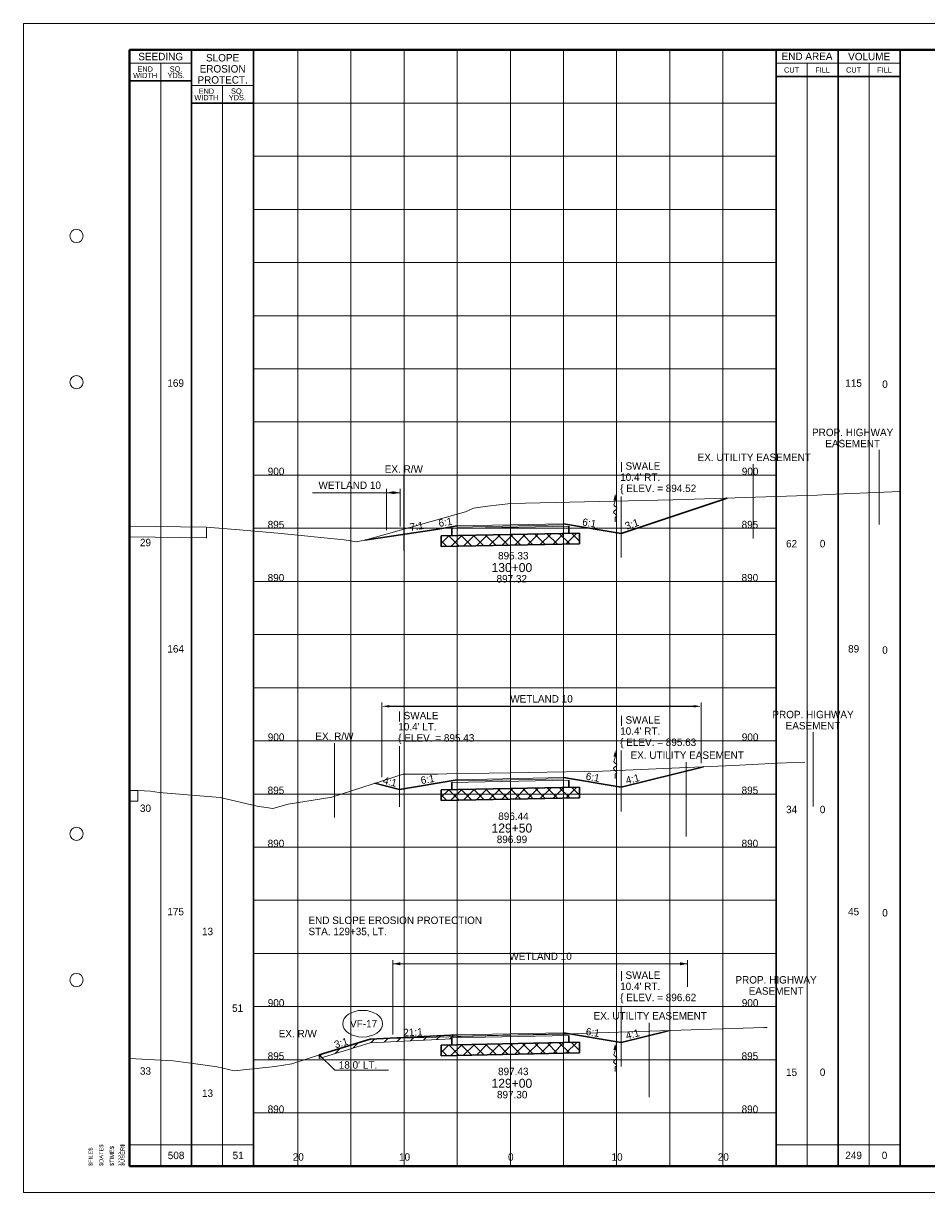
# Paper-space layout 'Layout1' of a CAD drawing. Header units: feet. Extents: x -1005 to 2379, y -670 to 6548.
# Tile 52 of 69: x -10 to 75, y 3562 to 3672. Entities that reach past the tile are written whole.
import ezdxf
from ezdxf.enums import TextEntityAlignment as Align

# ---------------------------------------------------------------- set-up
doc = ezdxf.new("R2010")
doc.units = ezdxf.units.FT
doc.header["$LTSCALE"] = 5
doc.header["$MEASUREMENT"] = 0
for name, pattern in [('cl5', [50, 1.25, -1.25, 45, -1.25, 1.25]), ('DGN Style 2', [150.837143, 90.502286, -60.334857]), ('DGN Style 3', [211.172, 150.837143, -60.334857]), ('esmtshpr', [5.35, 1, -0.175, -0.175, 4]), ('esmtuex', [4.65, 0.8, -0.275, -0.275, 0.8, -0.3, 0.8, -0.3, 0.8, -0.3]), ('rowex', [4.85, 0.8, -0.375, -0.375, 0.8, -0.3, 0.8, -0.3, 0.8, -0.3])]:
    doc.linetypes.add(name, pattern=pattern)
for name, color, linetype, lineweight in [('DR_P_Erosion_Control', 7, 'Continuous', 13), ('DR_P_Flow_Arrow', 151, 'Continuous', 13), ('DR_P_Text', 7, 'Continuous', 13), ('EV_Ecological_Text', 7, 'Continuous', 13), ('GE_P_CL_5', 7, 'cl5', 13), ('PV_P_Text', 7, 'Continuous', 13), ('PV_X_EOP', 7, 'DGN Style 3', 0), ('RW_P_Esmt_SH', 193, 'esmtshpr', 40), ('RW_X_Esmt_U', 6, 'esmtuex', 30), ('RW_X_Fee_RW', 6, 'rowex', 30), ('SH_Border', 7, 'Continuous', 40), ('SH_Data', 7, 'Continuous', 0), ('SH_Major_Grid_Line', 254, 'Continuous', 13), ('SH_Text', 7, 'Continuous', 13), ('TX_P_20', 7, 'Continuous', 13), ('TX_P_5', 7, 'Continuous', 13), ('TX_P_Misc', 7, 'Continuous', 13), ('TX_X_5', 7, 'Continuous', 0), ('XS_P_Finished_Grade', 3, 'Continuous', 30), ('XS_P_Pavt_Surface', 251, 'Continuous', 13), ('XS_P_Subgrade', 4, 'Continuous', 30), ('XS_P_Undercut', 230, 'Continuous', 30), ('XS_X_Ground_Line', 3, 'DGN Style 2', 13)]:
    doc.layers.add(name, color=color, linetype=linetype, lineweight=lineweight)
doc.layers.add('SH_Cut_Line', color=7, linetype='DGN Style 3', lineweight=0, plot=False)
doc.layers.add('XS_P_Pavt_Layers', color=251, linetype='Continuous', lineweight=0, transparency=0.5)
doc.styles.add('Slanted-Normal LS 0.50', font='font31.shx', dxfattribs={"height": 0.14})
doc.styles.add('Slanted-Normal LS 0.50_0', font='font31.shx')
doc.styles.add('Slanted-Sub Title', font='font31.shx', dxfattribs={"height": 0.17})
doc.styles.add('Style-CHAR_FAST_FONT', font='CHAR_FAST_FONT.shx')
doc.styles.add('Style-FONT1', font='FONT1.shx')
doc.styles.add('Style-font30', font='font30.shx')
doc.styles.add('Style-font31', font='font31.shx')
doc.dimstyles.get("Standard").update_dxf_attribs({"dimtxt": 0.18, "dimasz": 0.18, "dimexe": 0.18, "dimexo": 0.0625, "dimgap": 0.09, "dimtad": 0, "dimtih": 1, "dimtoh": 1, "dimdec": 4, "dimzin": 0, "dimdsep": 46, "dimtxsty": 'Standard', "dimcen": 0.09, "dimadec": 0, "dimazin": 0, "dimtfac": 1, "dimtdec": 4, "dimtofl": 0, "dimtmove": 0, "dimatfit": 3, "dimfxl": 1, "dimtolj": 1, "dimtzin": 0, "dimarcsym": 0})

# ---------------------------------------------------------------- blocks, each defined once
blk = doc.blocks.new('STAMP')
at = {"layer": 'TX_P_Misc', "linetype": 'Continuous', "lineweight": 13, "style": 'Style-CHAR_FAST_FONT'}
for s, p in [('$FILE$', (-0.773, 0)), ('$DATE$', (-0.573, 0)), ('$TIME$', (-0.373, 0)), ('$USER$', (-0.173, 0))]:
    blk.add_text(s, height=0.078, rotation=90, dxfattribs=at).set_placement(p, align=Align.TOP_LEFT)
blk = doc.blocks.new('XS POINT_330')
at = {"layer": 'RW_P_Esmt_SH', "linetype": 'Continuous', "lineweight": 13}
blk.add_line((0, 3.5), (0, -3.5), dxfattribs=at)
blk = doc.blocks.new('GPKLBL_270')
at = {"layer": 'TX_P_5', "linetype": 'Continuous', "insert": (-0.51, 0.98), "char_height": 0.7, "attachment_point": 1, "rotation": 350.5377, "line_spacing_factor": 0.6, "style": 'Style-font31'}
blk.add_mtext('6:1', dxfattribs=at)
blk = doc.blocks.new('GPKLBL_271')
at = {"layer": 'TX_P_5', "linetype": 'Continuous', "insert": (-1.11, 0.56), "char_height": 0.7, "attachment_point": 1, "rotation": 14.0362, "line_spacing_factor": 0.9, "style": 'Style-font31'}
blk.add_mtext('4:1', dxfattribs=at)
blk = doc.blocks.new('DFL-P_27')
at = {"layer": 'DR_P_Flow_Arrow', "color": 151, "linetype": 'Continuous', "lineweight": 13}
blk.add_open_spline([(-0.08, 0), (-0.081, 0), (-0.082, 0), (-0.083, 0), (-0.094, 0), (-0.105, 0.005), (-0.116, 0.008), (-0.123, 0.01), (-0.131, 0.013), (-0.137, 0.015), (-0.152, 0.02), (-0.165, -0.02), (-0.179, -0.022), (-0.195, -0.023), (-0.212, 0.018), (-0.228, 0.02), (-0.245, 0.021), (-0.266, -0.028), (-0.284, -0.022), (-0.29, -0.02), (-0.287, 0.001), (-0.295, 0.001), (-0.313, 0), (-0.332, 0), (-0.35, 0)], degree=3, knots=[0, 0, 0, 0, 0.009646, 0.009646, 0.009646, 0.112481, 0.112481, 0.112481, 0.179673, 0.179673, 0.179673, 0.350625, 0.350625, 0.350625, 0.544565, 0.544565, 0.544565, 0.756426, 0.756426, 0.756426, 0.832712, 0.832712, 0.832712, 1, 1, 1, 1], dxfattribs=at)
at = {"layer": 'DR_P_Flow_Arrow', "color": 151, "linetype": 'Continuous', "lineweight": 0, "extrusion": (0, 0, -1)}
blk.add_solid([(0.08, 0.022), (0, 0), (0.08, -0.021)], dxfattribs=at)
blk = doc.blocks.new('XS POINT_331')
at = {"layer": 'RW_X_Esmt_U', "linetype": 'DGN Style 3', "lineweight": 0}
blk.add_line((0, 3.5), (0, -3.5), dxfattribs=at)
blk = doc.blocks.new('GPKLBL_272')
at = {"layer": 'TX_P_5', "insert": (-0.67, 1.16), "char_height": 0.7, "attachment_point": 2, "rotation": 2.7811, "line_spacing_factor": 0.9, "style": 'Style-font31'}
blk.add_mtext('21:1', dxfattribs=at)
blk = doc.blocks.new('GPKLBL_273')
at = {"layer": 'TX_P_5', "insert": (-1.32, 0.96), "char_height": 0.7, "attachment_point": 2, "rotation": 16.9619, "line_spacing_factor": 0.9, "style": 'Style-font31'}
blk.add_mtext('3:1', dxfattribs=at)
blk = doc.blocks.new('XS POINT_332')
at = {"layer": 'RW_X_Fee_RW', "linetype": 'DGN Style 3', "lineweight": 0}
blk.add_line((0, 3.5), (0, -3.5), dxfattribs=at)
blk = doc.blocks.new('XS POINT_333')
at = {"layer": 'PV_X_EOP'}
blk.add_line((0, 0.5), (0, -0.5), dxfattribs=at)
blk = doc.blocks.new('XS POINT_334')
at = {"layer": 'RW_P_Esmt_SH', "linetype": 'Continuous', "lineweight": 13}
blk.add_line((0, 3.5), (0, -3.5), dxfattribs=at)
blk = doc.blocks.new('GPKLBL_274')
at = {"layer": 'TX_P_5', "linetype": 'Continuous', "insert": (-0.51, 0.98), "char_height": 0.7, "attachment_point": 1, "rotation": 350.5377, "line_spacing_factor": 0.6, "style": 'Style-font31'}
blk.add_mtext('6:1', dxfattribs=at)
blk = doc.blocks.new('GPKLBL_275')
at = {"layer": 'TX_P_5', "linetype": 'Continuous', "insert": (-1.11, 0.56), "char_height": 0.7, "attachment_point": 1, "rotation": 14.0362, "line_spacing_factor": 0.9, "style": 'Style-font31'}
blk.add_mtext('4:1', dxfattribs=at)
blk = doc.blocks.new('GPKLBL_276')
at = {"layer": 'TX_P_5', "linetype": 'Continuous', "extrusion": (0, 0, -1), "insert": (-0.46, 0.97), "char_height": 0.7, "attachment_point": 3, "text_direction": (-0.986394, 0.164399, 0), "line_spacing_factor": 0.6, "style": 'Style-font31'}
blk.add_mtext('6:1', dxfattribs=at)
blk = doc.blocks.new('GPKLBL_277')
at = {"layer": 'TX_P_5', "linetype": 'Continuous', "extrusion": (0, 0, -1), "insert": (-1.05, 0.58), "char_height": 0.7, "attachment_point": 3, "text_direction": (-0.970143, -0.242536, 0), "line_spacing_factor": 0.9, "style": 'Style-font31'}
blk.add_mtext('4:1', dxfattribs=at)
blk = doc.blocks.new('*D694')
at = {"layer": 'Defpoints', "color": 0, "linetype": 'Continuous', "transparency": 16777216}
for p in [(53.77, 3608.25), (53.77, 3602.55), (23.74, 3601.23)]:
    blk.add_point(p, dxfattribs=at)
at = {"layer": 'EV_Ecological_Text', "color": 97, "linetype": 'Continuous', "lineweight": 0, "transparency": 16777216}
for p, q in [((23.74, 3601.58), (23.74, 3608.6)), ((53.77, 3602.9), (53.77, 3608.6))]:
    blk.add_line(p, q, dxfattribs=at)
at = {"layer": 'EV_Ecological_Text', "color": 0, "linetype": 'Continuous', "lineweight": -2, "transparency": 16777216}
blk.add_line((24.44, 3608.25), (53.07, 3608.25), dxfattribs=at)
at = {"layer": 'EV_Ecological_Text', "color": 0, "linetype": 'Continuous', "transparency": 16777216}
for points in [[(24.44, 3608.37), (24.44, 3608.14), (23.74, 3608.25)], [(53.07, 3608.37), (53.07, 3608.14), (53.77, 3608.25)]]:
    blk.add_solid(points, dxfattribs=at)
at = {"layer": 'EV_Ecological_Text', "color": 7, "linetype": 'Continuous', "lineweight": 0, "transparency": 16777216, "insert": (38.76, 3608.95), "char_height": 0.7, "attachment_point": 5, "style": 'Slanted-Normal LS 0.50_0'}
blk.add_mtext('WETLAND 10', dxfattribs=at)
blk = doc.blocks.new('DFL-P_28')
at = {"layer": 'DR_P_Flow_Arrow', "color": 151, "linetype": 'Continuous', "lineweight": 13}
blk.add_open_spline([(-0.08, 0), (-0.081, 0), (-0.082, 0), (-0.083, 0), (-0.094, 0), (-0.105, 0.005), (-0.116, 0.008), (-0.123, 0.01), (-0.131, 0.013), (-0.137, 0.015), (-0.152, 0.02), (-0.165, -0.02), (-0.179, -0.022), (-0.195, -0.023), (-0.212, 0.018), (-0.228, 0.019), (-0.245, 0.021), (-0.266, -0.028), (-0.284, -0.022), (-0.29, -0.02), (-0.287, 0.001), (-0.295, 0.001), (-0.313, 0), (-0.332, 0), (-0.35, 0)], degree=3, knots=[0, 0, 0, 0, 0.009646, 0.009646, 0.009646, 0.112481, 0.112481, 0.112481, 0.179673, 0.179673, 0.179673, 0.350625, 0.350625, 0.350625, 0.544565, 0.544565, 0.544565, 0.756426, 0.756426, 0.756426, 0.832712, 0.832712, 0.832712, 1, 1, 1, 1], dxfattribs=at)
at = {"layer": 'DR_P_Flow_Arrow', "color": 151, "linetype": 'Continuous', "lineweight": 0, "extrusion": (0, 0, -1)}
blk.add_solid([(0.08, 0.021), (0, 0), (0.08, -0.021)], dxfattribs=at)
blk = doc.blocks.new('XS POINT_335')
at = {"layer": 'RW_X_Esmt_U', "linetype": 'DGN Style 3', "lineweight": 0}
blk.add_line((0, 3.5), (0, -3.5), dxfattribs=at)
blk = doc.blocks.new('XS POINT_336')
at = {"layer": 'RW_X_Fee_RW', "linetype": 'DGN Style 3', "lineweight": 0}
blk.add_line((0, 3.5), (0, -3.5), dxfattribs=at)
blk = doc.blocks.new('XS POINT_337')
at = {"layer": 'PV_X_EOP'}
blk.add_line((0, 0.5), (0, -0.5), dxfattribs=at)
blk = doc.blocks.new('GPKLBL_278')
at = {"layer": 'TX_P_5', "linetype": 'Continuous', "extrusion": (0, 0, -1), "insert": (-0.46, 0.97), "char_height": 0.7, "attachment_point": 3, "text_direction": (-0.986394, 0.164399, 0), "line_spacing_factor": 0.6, "style": 'Style-font31'}
blk.add_mtext('6:1', dxfattribs=at)
blk = doc.blocks.new('GPKLBL_279')
at = {"layer": 'TX_P_5', "linetype": 'Continuous', "insert": (0.83, 1.05), "char_height": 0.7, "attachment_point": 1, "rotation": 8.5698, "line_spacing_factor": 0.6, "style": 'Style-font31'}
blk.add_mtext('7:1', dxfattribs=at)
blk = doc.blocks.new('XS POINT_338')
at = {"layer": 'RW_P_Esmt_SH', "linetype": 'Continuous', "lineweight": 13}
blk.add_line((0, 3.5), (0, -3.5), dxfattribs=at)
blk = doc.blocks.new('GPKLBL_280')
at = {"layer": 'TX_P_5', "linetype": 'Continuous', "insert": (-0.51, 0.98), "char_height": 0.7, "attachment_point": 1, "rotation": 350.5377, "line_spacing_factor": 0.6, "style": 'Style-font31'}
blk.add_mtext('6:1', dxfattribs=at)
blk = doc.blocks.new('GPKLBL_281')
at = {"layer": 'TX_P_5', "linetype": 'Continuous', "insert": (-1.11, 0.56), "char_height": 0.7, "attachment_point": 1, "rotation": 14.0362, "line_spacing_factor": 0.9, "style": 'Style-font31'}
blk.add_mtext('3:1', dxfattribs=at)
blk = doc.blocks.new('DFL-P_29')
at = {"layer": 'DR_P_Flow_Arrow', "color": 151, "linetype": 'Continuous', "lineweight": 13}
blk.add_open_spline([(-0.08, 0), (-0.081, 0), (-0.082, 0), (-0.083, 0), (-0.094, 0), (-0.105, 0.005), (-0.116, 0.008), (-0.123, 0.01), (-0.131, 0.013), (-0.137, 0.015), (-0.152, 0.02), (-0.165, -0.02), (-0.179, -0.022), (-0.195, -0.023), (-0.212, 0.018), (-0.228, 0.019), (-0.245, 0.021), (-0.266, -0.028), (-0.284, -0.022), (-0.29, -0.02), (-0.287, 0.001), (-0.295, 0.001), (-0.313, 0), (-0.332, 0), (-0.35, 0)], degree=3, knots=[0, 0, 0, 0, 0.009646, 0.009646, 0.009646, 0.112481, 0.112481, 0.112481, 0.179673, 0.179673, 0.179673, 0.350625, 0.350625, 0.350625, 0.544565, 0.544565, 0.544565, 0.756426, 0.756426, 0.756426, 0.832712, 0.832712, 0.832712, 1, 1, 1, 1], dxfattribs=at)
at = {"layer": 'DR_P_Flow_Arrow', "color": 151, "linetype": 'Continuous', "lineweight": 0, "extrusion": (0, 0, -1)}
blk.add_solid([(0.08, 0.021), (0, 0), (0.08, -0.021)], dxfattribs=at)
blk = doc.blocks.new('XS POINT_339')
at = {"layer": 'RW_X_Esmt_U', "linetype": 'DGN Style 3', "lineweight": 0}
blk.add_line((0, 3.5), (0, -3.5), dxfattribs=at)

psp = doc.layouts.get("Layout1")

# ---------------------------------------------------------------- hatches: boundary and pattern name
at = {"layer": 'DR_P_Erosion_Control'}
h = psp.add_hatch(dxfattribs=at)
h.set_pattern_fill('HATCH', color=256, style=0, pattern_type=2)
h.set_pattern_definition([(45, (29.0482, 3579.4145), (-0.589255, 0.589255), [])])
h.paths.add_polyline_path([(30.33, 3577.07), (30.83, 3577.08), (30.83, 3577.23), (30.83, 3577.33), (22.65, 3576.93), (17.82, 3575.46), (17.82, 3575.13), (22.65, 3576.6), (30.33, 3576.97)])
at = {"layer": 'XS_P_Undercut', "lineweight": 0}
h = psp.add_hatch(dxfattribs=at)
h.set_pattern_fill('CROSSHATCH', color=256, style=0, pattern_type=2)
h.set_pattern_definition([(45, (35.9308, 3626.64306), (-0.58926, 0.58926), []), (315, (35.9308, 3626.64306), (0.58926, 0.58926), [])])
h.paths.add_polyline_path([(30.33, 3624.3), (29.33, 3624.28), (29.33, 3623.28), (42.33, 3623.54), (42.33, 3624.54), (41.33, 3624.52)])
h = psp.add_hatch(dxfattribs=at)
h.set_pattern_fill('CROSSHATCH', color=256, style=0, pattern_type=2)
h.set_pattern_definition([(45, (35.9309, 3602.7545), (-0.58926, 0.58926), []), (315, (35.9309, 3602.7545), (0.58926, 0.58926), [])])
h.paths.add_polyline_path([(30.33, 3600.41), (29.33, 3600.39), (29.33, 3599.39), (42.33, 3599.65), (42.33, 3600.65), (41.33, 3600.63)])
h = psp.add_hatch(dxfattribs=at)
h.set_pattern_fill('CROSSHATCH', color=256, style=0, pattern_type=2)
h.set_pattern_definition([(45, (35.9308, 3578.7453), (-0.58926, 0.58926), []), (315, (35.9308, 3578.7453), (0.58926, 0.58926), [])])
h.paths.add_polyline_path([(30.33, 3576.4), (29.33, 3576.38), (29.33, 3575.38), (42.33, 3575.64), (42.33, 3576.64), (41.33, 3576.62)])

# ---------------------------------------------------------------- linework, layer by layer
at = {"layer": 'DR_P_Erosion_Control'}
for p, q in [((22.65, 3576.6), (17.82, 3575.13)), ((22.65, 3576.6), (30.33, 3576.97)), ((17.82, 3575.13), (17.82, 3575.46))]:
    psp.add_line(p, q, dxfattribs=at)
at = {"layer": 'DR_P_Erosion_Control', "flags": 128}
psp.add_lwpolyline([(30.33, 3577.07), (30.83, 3577.08), (30.83, 3577.23), (30.83, 3577.33), (22.65, 3576.93), (17.82, 3575.46), (17.82, 3575.13), (22.65, 3576.6), (30.33, 3576.97), (30.33, 3577.07)], close=True, dxfattribs=at)
at = {"layer": 'DR_P_Text'}
for p, q in [((17.82, 3575.46), (19.31, 3574.01)), ((19.31, 3574.01), (24.36, 3574.01))]:
    psp.add_line(p, q, dxfattribs=at)
at = {"layer": 'DR_P_Text', "color": 7, "linetype": 'Continuous', "lineweight": 13}
psp.add_ellipse((21.93, 3578.39), major_axis=(1.88, 0), ratio=0.666667, dxfattribs=at)
at = {"layer": 'EV_Ecological_Text', "color": 97, "linetype": 'Continuous', "lineweight": 0}
for p, q in [((17.2, 3628.35), (25.45, 3628.35)), ((24.16, 3624.81), (24.16, 3628.7)), ((25.45, 3625.17), (25.45, 3628.7)), ((24.76, 3577.36), (24.76, 3584.38)), ((24.76, 3584.03), (52.5, 3584.03)), ((52.5, 3581.86), (52.5, 3584.38))]:
    psp.add_line(p, q, dxfattribs=at)
at = {"layer": 'EV_Ecological_Text', "color": 4, "linetype": 'Continuous', "lineweight": 0}
for points in [[(24.86, 3628.21), (24.16, 3628.35), (24.86, 3628.49)], [(25.46, 3583.89), (24.76, 3584.03), (25.46, 3584.17)]]:
    psp.add_solid(points, dxfattribs=at)
at = {"layer": 'EV_Ecological_Text', "color": 4, "linetype": 'Continuous', "lineweight": 0, "extrusion": (0, 0, -1)}
for points in [[(-24.75, 3628.49), (-25.45, 3628.35), (-24.75, 3628.21)], [(-51.8, 3584.17), (-52.5, 3584.03), (-51.8, 3583.89)]]:
    psp.add_solid(points, dxfattribs=at)
at = {"layer": 'GE_P_CL_5'}
for p, q in [((46.27, 3627.98), (46.27, 3622.26)), ((25.39, 3604.49), (25.39, 3598.78)), ((46.27, 3604.09), (46.27, 3598.37)), ((46.27, 3580.08), (46.27, 3574.37))]:
    psp.add_line(p, q, dxfattribs=at)
at = {"layer": 'RW_X_Fee_RW', "linetype": 'DGN Style 3', "lineweight": 0}
psp.add_line((15.82, 3576.81), (15.82, 3570.01), dxfattribs=at)
at = {"layer": 'SH_Border', "color": 7, "linetype": 'Continuous', "lineweight": 40, "flags": 128}
psp.add_lwpolyline([(0, 3670), (157.5, 3670), (157.5, 3565), (0, 3565), (0, 3670)], close=True, dxfattribs=at)
at = {"layer": 'SH_Border', "color": 7, "linetype": 'Continuous', "lineweight": 0}
for centre in [(-5, 3652.5), (-5, 3638.75), (-5, 3596.25), (-5, 3582.5)]:
    psp.add_circle(centre, 0.625, dxfattribs=at)
at = {"layer": 'SH_Cut_Line', "color": 7, "linetype": 'DGN Style 3', "lineweight": 0, "flags": 128}
psp.add_lwpolyline([(-10, 3562.5), (160, 3562.5), (160, 3672.5), (-10, 3672.5), (-10, 3562.5)], close=True, dxfattribs=at)
at = {"layer": 'SH_Data', "color": 7, "linetype": 'Continuous', "lineweight": 30}
for p, q in [((5.83, 3565), (5.83, 3670)), ((11.66, 3565), (11.66, 3670)), ((60.83, 3565), (60.83, 3670)), ((66.67, 3565), (66.67, 3670)), ((72.5, 3565), (72.5, 3670)), ((60.83, 3667.5), (72.5, 3667.5)), ((5.83, 3667.08), (0, 3667.08)), ((11.66, 3665), (5.83, 3665))]:
    psp.add_line(p, q, dxfattribs=at)
at = {"layer": 'SH_Data', "color": 7, "linetype": 'Continuous', "lineweight": 0}
for p, q in [((5.83, 3668.75), (0, 3668.75)), ((60.83, 3668.75), (72.5, 3668.75)), ((11.66, 3666.67), (5.83, 3666.67))]:
    psp.add_line(p, q, dxfattribs=at)
at = {"layer": 'SH_Data', "color": 7, "linetype": 'Continuous', "lineweight": 13}
for p, q in [((2.92, 3565), (2.92, 3668.75)), ((63.75, 3565), (63.75, 3668.75)), ((69.58, 3565), (69.58, 3668.75)), ((8.75, 3565), (8.75, 3666.67)), ((0, 3567), (11.66, 3567)), ((60.83, 3567), (72.5, 3567))]:
    psp.add_line(p, q, dxfattribs=at)
at = {"layer": 'SH_Major_Grid_Line', "color": 254, "linetype": 'Continuous', "lineweight": 13}
for p, q in [((15.83, 3565), (15.83, 3670)), ((20.83, 3565), (20.83, 3670)), ((25.83, 3565), (25.83, 3670)), ((30.83, 3565), (30.83, 3670)), ((35.83, 3565), (35.83, 3670)), ((40.83, 3565), (40.83, 3670)), ((45.83, 3565), (45.83, 3670)), ((50.83, 3565), (50.83, 3670)), ((55.83, 3565), (55.83, 3670)), ((11.66, 3665), (60.83, 3665)), ((11.66, 3660), (60.83, 3660)), ((11.66, 3655), (60.83, 3655)), ((11.66, 3650), (60.83, 3650)), ((11.66, 3645), (60.83, 3645)), ((11.66, 3640), (60.83, 3640)), ((11.66, 3635), (60.83, 3635)), ((11.66, 3630), (60.83, 3630)), ((11.66, 3625), (60.83, 3625)), ((11.66, 3620), (60.83, 3620)), ((11.66, 3615), (60.83, 3615)), ((11.66, 3610), (60.83, 3610)), ((11.66, 3605), (60.83, 3605)), ((11.66, 3600), (60.83, 3600)), ((11.66, 3595), (60.83, 3595)), ((11.66, 3590), (60.83, 3590)), ((11.66, 3585), (60.83, 3585)), ((11.66, 3580), (60.83, 3580)), ((11.66, 3575), (60.83, 3575)), ((11.66, 3570), (60.83, 3570))]:
    psp.add_line(p, q, dxfattribs=at)
at = {"layer": 'XS_P_Finished_Grade'}
for p, q in [((56.22, 3627.84), (46.27, 3624.52)), ((28.83, 3624.89), (22.13, 3623.88)), ((28.83, 3624.89), (30.83, 3625.23)), ((46.27, 3624.52), (40.83, 3625.43)), ((54, 3602.56), (46.27, 3600.63)), ((46.27, 3600.63), (40.83, 3601.54)), ((23.08, 3601.01), (25.39, 3600.43)), ((25.39, 3600.43), (30.83, 3601.34)), ((22.65, 3576.93), (30.83, 3577.33)), ((46.27, 3576.62), (40.83, 3577.53)), ((50.7, 3577.73), (46.27, 3576.62)), ((22.65, 3576.93), (17.82, 3575.46))]:
    psp.add_line(p, q, dxfattribs=at)
at = {"layer": 'XS_P_Pavt_Layers', "color": 2, "lineweight": 13}
for p, q in [((30.33, 3624.97), (41.33, 3625.19)), ((30.83, 3625.12), (40.83, 3625.32)), ((30.83, 3601.23), (40.83, 3601.43)), ((30.33, 3601.08), (41.33, 3601.3)), ((30.33, 3577.07), (41.33, 3577.29)), ((30.83, 3577.23), (40.83, 3577.43))]:
    psp.add_line(p, q, dxfattribs=at)
at = {"layer": 'XS_P_Pavt_Surface', "color": 193}
for p, q in [((30.83, 3625.23), (40.83, 3625.43)), ((30.83, 3625.23), (30.83, 3624.98)), ((40.83, 3625.43), (40.83, 3625.18)), ((30.83, 3601.34), (40.83, 3601.54)), ((40.83, 3601.54), (40.83, 3601.29)), ((30.83, 3601.34), (30.83, 3601.09)), ((30.83, 3577.33), (40.83, 3577.53)), ((30.83, 3577.33), (30.83, 3577.08)), ((40.83, 3577.53), (40.83, 3577.28))]:
    psp.add_line(p, q, dxfattribs=at)
at = {"layer": 'XS_P_Subgrade'}
for p, q in [((29.33, 3624.28), (42.33, 3624.54)), ((30.33, 3624.97), (30.33, 3624.3)), ((41.33, 3625.19), (41.33, 3624.52)), ((29.33, 3600.39), (42.33, 3600.65)), ((30.33, 3601.08), (30.33, 3600.41)), ((41.33, 3601.3), (41.33, 3600.63)), ((41.33, 3577.29), (41.33, 3576.62)), ((29.33, 3576.38), (42.33, 3576.64)), ((30.33, 3577.07), (30.33, 3576.4))]:
    psp.add_line(p, q, dxfattribs=at)
at = {"layer": 'XS_P_Undercut'}
for p, q in [((42.33, 3624.54), (42.33, 3623.54)), ((29.33, 3624.28), (29.33, 3623.28)), ((29.33, 3623.28), (42.33, 3623.54)), ((29.33, 3600.39), (29.33, 3599.39)), ((42.33, 3600.65), (42.33, 3599.65)), ((29.33, 3599.39), (42.33, 3599.65)), ((29.33, 3576.38), (29.33, 3575.38)), ((42.33, 3576.64), (42.33, 3575.64)), ((29.33, 3575.38), (42.33, 3575.64))]:
    psp.add_line(p, q, dxfattribs=at)
at = {"layer": 'XS_P_Undercut', "lineweight": 0, "flags": 128}
for points in [[(30.33, 3624.3), (29.33, 3624.28), (29.33, 3623.28), (42.33, 3623.54), (42.33, 3624.54), (41.33, 3624.52), (30.33, 3624.3)], [(30.33, 3600.41), (29.33, 3600.39), (29.33, 3599.39), (42.33, 3599.65), (42.33, 3600.65), (41.33, 3600.63), (30.33, 3600.41)], [(30.33, 3576.4), (29.33, 3576.38), (29.33, 3575.38), (42.33, 3575.64), (42.33, 3576.64), (41.33, 3576.62), (30.33, 3576.4)]]:
    psp.add_lwpolyline(points, close=True, dxfattribs=at)
at = {"layer": 'XS_X_Ground_Line', "flags": 128}
for points in [[(0, 3625.19), (7.21, 3625.09), (9.96, 3624.89), (13.94, 3624.54), (20.19, 3623.9), (21.31, 3623.73), (22.13, 3623.88), (31.62, 3626.56), (32.37, 3626.9), (33.67, 3627.07), (35.88, 3627.32), (51.13, 3627.68), (52.16, 3627.7), (64.69, 3628.12), (65.68, 3628.17), (72.5, 3628.46)], [(0, 3624.19), (7.21, 3624.09), (7.22, 3624.09)], [(0, 3600.33), (0.76, 3600.32), (1.96, 3600.27), (2.77, 3600.15), (8.52, 3599.66), (12.01, 3598.86), (13.46, 3598.65), (14.91, 3599.06), (19.04, 3599.71), (25.73, 3601.86), (28.04, 3601.86), (28.96, 3601.88), (29.86, 3601.9), (35.83, 3601.99), (44.5, 3602.14), (56.79, 3602.69), (60.98, 3602.89), (63.55, 3603)], [(0, 3599.33), (0.76, 3599.32)], [(0, 3575.11), (4.11, 3574.9), (5.98, 3574.66), (8.23, 3574.33), (9.84, 3573.96), (13.68, 3574.38), (15.26, 3574.63), (17.95, 3575.5), (22.65, 3576.93), (25.38, 3577.04), (35.83, 3577.3), (38.07, 3577.35), (40.52, 3577.41), (41.29, 3577.42), (42.11, 3577.46), (59.69, 3578.02), (60.01, 3578.03)]]:
    psp.add_lwpolyline(points, dxfattribs=at)

# ---------------------------------------------------------------- block references
at = {"layer": 'DR_P_Flow_Arrow', "color": 151, "linetype": 'Continuous', "lineweight": 0, "xscale": 7.5, "yscale": 7.5, "zscale": 7.5, "rotation": 89.99999999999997}
for name, p in [('DFL-P_29', (45.69, 3628.24)), ('DFL-P_28', (45.69, 3604.1)), ('DFL-P_27', (45.69, 3576.52))]:
    psp.add_blockref(name, p, dxfattribs=at)
at = {"layer": 'PV_X_EOP'}
for name, p in [('XS POINT_337', (7.22, 3624.59)), ('XS POINT_333', (0.76, 3599.82))]:
    psp.add_blockref(name, p, dxfattribs=at)
at = {"layer": 'RW_P_Esmt_SH', "linetype": 'Continuous', "lineweight": 13}
for name, p in [('XS POINT_338', (70.52, 3628.87)), ('XS POINT_334', (64.31, 3602.33)), ('XS POINT_330', (60.83, 3577.37))]:
    psp.add_blockref(name, p, dxfattribs=at)
at = {"layer": 'RW_X_Esmt_U', "linetype": 'DGN Style 3', "lineweight": 0}
for name, p in [('XS POINT_339', (58.68, 3627.53)), ('XS POINT_335', (52.38, 3599.51)), ('XS POINT_331', (48.89, 3574.98))]:
    psp.add_blockref(name, p, dxfattribs=at)
at = {"layer": 'RW_X_Fee_RW', "linetype": 'DGN Style 3', "lineweight": 0}
for name, p in [('XS POINT_336', (25.8, 3626.42)), ('XS POINT_332', (19.27, 3601.28))]:
    psp.add_blockref(name, p, dxfattribs=at)
at = {"layer": 'TX_P_5', "linetype": 'Continuous'}
for name, p in [('GPKLBL_279', (25.48, 3624.39)), ('GPKLBL_280', (43.18, 3624.98)), ('GPKLBL_274', (43.51, 3601.06)), ('GPKLBL_275', (47.72, 3601.04)), ('GPKLBL_270', (43.51, 3577.05)), ('GPKLBL_271', (47.72, 3577.03))]:
    psp.add_blockref(name, p, dxfattribs=at)
at = {"layer": 'TX_P_5', "linetype": 'Continuous', "extrusion": (0, 0, -1)}
for name, p in [('GPKLBL_278', (-29.83, 3625.06)), ('GPKLBL_277', (-24.17, 3600.76)), ('GPKLBL_276', (-28.16, 3600.86))]:
    psp.add_blockref(name, p, dxfattribs=at)
at = {"layer": 'TX_P_5', "linetype": 'Continuous', "rotation": 4.39870535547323}
psp.add_blockref('GPKLBL_281', (47.68, 3625.04), dxfattribs=at)
at = {"layer": 'TX_P_5'}
for name, p in [('GPKLBL_272', (27.32, 3576.78)), ('GPKLBL_273', (21.12, 3575.96))]:
    psp.add_blockref(name, p, dxfattribs=at)
at = {"layer": 'TX_P_Misc', "linetype": 'Continuous', "lineweight": 13, "xscale": 5, "yscale": 5, "zscale": 5}
psp.add_blockref('STAMP', (0, 3565), dxfattribs=at)

# ---------------------------------------------------------------- texts
at = {"layer": 'DR_P_Text', "color": 7, "lineweight": 13, "style": 'Style-font31'}
psp.add_text('VF-17', height=0.7, dxfattribs=at).set_placement((22.02, 3578.39), align=Align.MIDDLE_CENTER)
at = {"layer": 'DR_P_Text', "insert": (19.68, 3574.86), "char_height": 0.7, "attachment_point": 1, "line_spacing_factor": 0.9, "style": 'Slanted-Normal LS 0.50'}
psp.add_mtext("18.0' LT.", dxfattribs=at)
at = {"layer": 'EV_Ecological_Text', "color": 7, "linetype": 'Continuous', "lineweight": 0, "style": 'Slanted-Normal LS 0.50'}
for p in [(20.71, 3629.05), (38.67, 3584.73)]:
    psp.add_text('WETLAND 10', height=0.7, dxfattribs=at).set_placement(p, align=Align.MIDDLE_CENTER)
at = {"layer": 'PV_P_Text', "char_height": 0.7, "attachment_point": 8, "line_spacing_factor": 0.6, "style": 'Slanted-Normal LS 0.50'}
for s, insert in [(' 895.33', (35.97, 3622.06)), (' 896.44', (35.99, 3597.55)), (' 897.43', (35.97, 3573.54))]:
    psp.add_mtext(s, dxfattribs=dict(at, insert=insert))
at = {"layer": 'RW_P_Esmt_SH', "linetype": 'Continuous', "lineweight": 13, "char_height": 0.7, "attachment_point": 2, "line_spacing_factor": 0.9, "style": 'Style-font31'}
for insert in [(68.04, 3634.37), (64.31, 3607.83), (60.83, 3582.87)]:
    psp.add_mtext('PROP. HIGHWAY\\PEASEMENT', dxfattribs=dict(at, insert=insert))
at = {"layer": 'RW_X_Esmt_U', "linetype": 'Continuous', "lineweight": 0, "style": 'Style-font31'}
for p in [(58.78, 3632.03), (52.47, 3604.01), (48.99, 3579.48)]:
    psp.add_text('EX. UTILITY EASEMENT', height=0.7, dxfattribs=at).set_placement(p, align=Align.TOP_CENTER)
at = {"layer": 'RW_X_Fee_RW', "linetype": 'Continuous', "lineweight": 0, "char_height": 0.7, "attachment_point": 2, "line_spacing_factor": 0.66, "style": 'Style-font31'}
for insert in [(25.8, 3630.92), (19.27, 3605.78), (15.82, 3577.81)]:
    psp.add_mtext('EX. R/W\\P', dxfattribs=dict(at, insert=insert))
at = {"layer": 'SH_Border', "color": 7, "linetype": 'Continuous', "lineweight": 0, "style": 'Style-FONT1'}
psp.add_text('`````', height=0.625, rotation=90, dxfattribs=at).set_placement((-0.38, 3565))
at = {"layer": 'SH_Data', "color": 7, "linetype": 'Continuous', "lineweight": 13, "style": 'Style-font30'}
for s, p in [('SEEDING', (2.92, 3669.38)), ('END AREA', (63.75, 3669.4)), ('VOLUME', (69.59, 3669.38))]:
    psp.add_text(s, height=0.7, dxfattribs=at).set_placement(p, align=Align.MIDDLE_CENTER)
at = {"layer": 'SH_Data', "color": 7, "linetype": 'Continuous', "lineweight": 0, "style": 'Style-font30'}
for s, p in [('CUT', (62.29, 3668.12)), ('FILL', (65.21, 3668.12)), ('CUT', (68.13, 3668.12)), ('FILL', (71.04, 3668.12))]:
    psp.add_text(s, height=0.5, dxfattribs=at).set_placement(p, align=Align.MIDDLE_CENTER)
at = {"layer": 'SH_Data', "color": 7, "linetype": 'Continuous', "lineweight": 13, "insert": (8.75, 3668.22), "char_height": 0.7, "attachment_point": 5, "line_spacing_factor": 0.892896, "style": 'Style-font30'}
psp.add_mtext('SLOPE\\PEROSION\\PPROTECT.', dxfattribs=at)
at = {"layer": 'SH_Data', "color": 7, "linetype": 'Continuous', "lineweight": 0, "char_height": 0.7, "attachment_point": 5, "line_spacing_factor": 0.728571, "style": 'Style-font30'}
for s, insert in [('\\H0.714286x;END\\PWIDTH', (1.46, 3667.9)), ('\\H0.714286x;SQ.\\PYDS.', (4.37, 3667.9)), ('\\H0.714286x;END\\PWIDTH', (7.22, 3665.82)), ('\\H0.714286x;SQ.\\PYDS.', (10.14, 3665.82))]:
    psp.add_mtext(s, dxfattribs=dict(at, insert=insert))
at = {"layer": 'SH_Text', "style": 'Style-font31'}
for s, p in [('900', (13.78, 3630)), ('900', (58.39, 3630)), ('895', (13.77, 3625)), ('895', (58.37, 3625)), ('890', (13.77, 3620)), ('890', (58.37, 3620)), ('900', (13.78, 3605)), ('900', (58.39, 3605)), ('895', (13.77, 3600)), ('895', (58.37, 3600)), ('890', (13.77, 3595)), ('890', (58.37, 3595)), ('900', (13.78, 3580)), ('900', (58.39, 3580)), ('895', (13.77, 3575)), ('895', (58.37, 3575)), ('890', (13.77, 3570)), ('890', (58.37, 3570)), ('20', (15.87, 3565.5)), ('10', (25.87, 3565.5)), ('0', (35.87, 3565.5)), ('0', (35.87, 3565.5)), ('10', (45.87, 3565.5)), ('20', (55.87, 3565.5))]:
    psp.add_text(s, height=0.7, dxfattribs=at).set_placement(p, align=Align.CENTER)
at = {"layer": 'SH_Text', "insert": (16.83, 3588.47), "char_height": 0.7, "attachment_point": 1, "line_spacing_factor": 0.9, "style": 'Slanted-Sub Title'}
psp.add_mtext('END SLOPE EROSION PROTECTION\\PSTA. 129+35, LT.', dxfattribs=at)
at = {"layer": 'TX_P_20', "style": 'Slanted-Normal LS 0.50'}
for s, p in [('169', (4.33, 3638.66)), ('115', (68.13, 3638.66)), ('29', (1.49, 3623.66)), ('164', (4.33, 3613.66)), ('89', (68.13, 3613.66)), ('30', (1.49, 3598.66)), ('175', (4.33, 3588.94)), ('45', (68.13, 3588.94)), ('13', (7.33, 3587.07)), ('51', (10.16, 3579.85)), ('33', (1.49, 3573.94)), ('13', (7.33, 3571.85)), ('508', (4.37, 3566)), ('51', (10.21, 3566)), ('249', (68.13, 3566)), ('0', (71.04, 3566))]:
    psp.add_text(s, height=0.7, dxfattribs=at).set_placement(p, align=Align.MIDDLE_CENTER)
at = {"layer": 'TX_P_20', "char_height": 0.7, "attachment_point": 5, "line_spacing_factor": 0.6, "style": 'Slanted-Normal LS 0.50'}
for s, insert in [('0', (71.08, 3638.55)), ('62', (62.29, 3623.55)), ('0', (65.21, 3623.55)), ('0', (71.08, 3613.54)), ('34', (62.29, 3598.54)), ('0', (65.21, 3598.54)), ('0', (71.08, 3588.82)), ('15', (62.29, 3573.82)), ('0', (65.21, 3573.82))]:
    psp.add_mtext(s, dxfattribs=dict(at, insert=insert))
at = {"layer": 'TX_P_5'}
for s, insert, char_height, attachment_point, line_spacing_factor, style in [("| SWALE\\P10.4' RT.\\P\\{ ELEV. = 894.52", (46.16, 3631.21), 0.7, 1, 0.9, 'Slanted-Normal LS 0.50'), ('130+00 ', (35.97, 3621.3), 0.85, 5, 0.6, 'Slanted-Sub Title'), ("| SWALE\\P10.4' LT.\\P\\{ ELEV. = 895.43", (25.28, 3607.73), 0.7, 1, 0.9, 'Slanted-Normal LS 0.50'), ("| SWALE\\P10.4' RT.\\P\\{ ELEV. = 895.63", (46.16, 3607.32), 0.7, 1, 0.9, 'Slanted-Normal LS 0.50'), ('129+50 ', (35.97, 3596.79), 0.85, 5, 0.6, 'Slanted-Sub Title'), ("| SWALE\\P10.4' RT.\\P\\{ ELEV. = 896.62", (46.16, 3583.31), 0.7, 1, 0.9, 'Slanted-Normal LS 0.50'), ('129+00 ', (35.97, 3572.78), 0.85, 5, 0.6, 'Slanted-Sub Title')]:
    psp.add_mtext(s, dxfattribs=dict(at, insert=insert, char_height=char_height, attachment_point=attachment_point, line_spacing_factor=line_spacing_factor, style=style))
at = {"layer": 'TX_X_5', "style": 'Style-font31'}
for s, p in [('897.32', (35.96, 3620.6)), ('896.99', (35.98, 3596.08)), ('897.30', (36, 3572.07))]:
    psp.add_text(s, height=0.7, dxfattribs=at).set_placement(p, align=Align.TOP_CENTER)

# ---------------------------------------------------------------- dimensions: what is measured, and where the dimension line sits
at = {"layer": 'EV_Ecological_Text', "color": 97, "linetype": 'Continuous', "lineweight": 0}
dim = psp.add_linear_dim(base=(53.77, 3608.25), p1=(23.74, 3601.23), p2=(53.77, 3602.55), text='WETLAND 10', dimstyle='Standard', override={"dimtxt": 0.7, "dimasz": 0.7, "dimexe": 0.35, "dimexo": 0.35, "dimgap": 0.35, "dimtad": 1, "dimtih": 0, "dimtoh": 0, "dimdec": 0, "dimzin": 3, "dimtxsty": 'Slanted-Normal LS 0.50_0', "dimclre": 97, "dimclrt": 7, "dimtdec": 0, "dimtmove": 1, "dimtolj": 0, "dimtzin": 3, "dimlwe": 0}, dxfattribs=at)
dim.commit()
dim.dimension.update_dxf_attribs({"geometry": '*D694', "text_midpoint": (38.76, 3608.95)})

doc.saveas('drawing.dxf')
